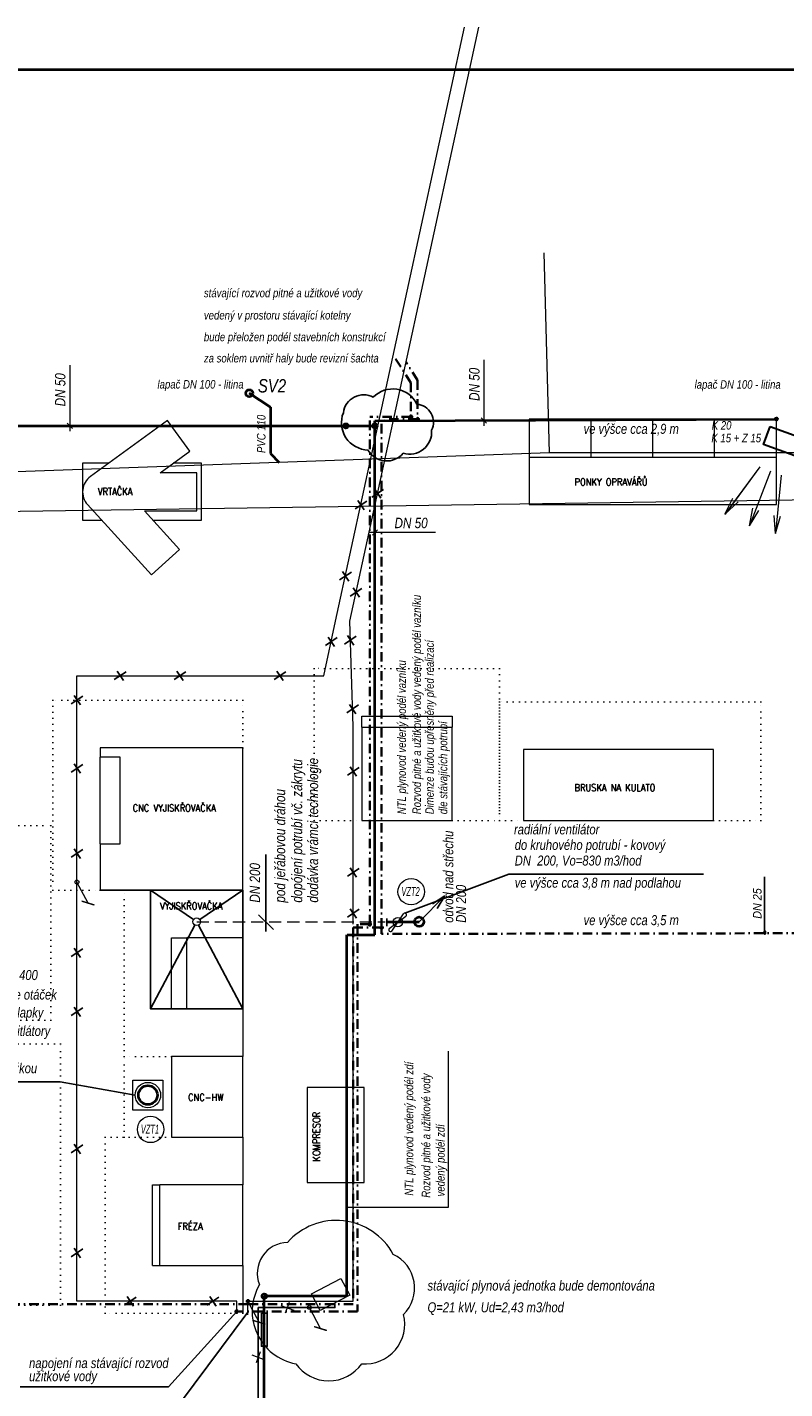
# Model space of a CAD drawing. Header units: millimetres. Extents: x 6491141 to 6692158, y 1846388 to 1929513.
# Tile 15 of 245: x 6530293 to 6546230, y 1900854 to 1929513. Entities that reach past the tile are written whole.
import ezdxf

# ---------------------------------------------------------------- set-up
doc = ezdxf.new("R2010")
doc.units = ezdxf.units.MM
for name, pattern in [('TEČKOVANÁ', [6.35, 0, -6.35]), ('ČERCHOVANÁ', [1, 0.5, -0.25, 0, -0.25]), ('ČÁRKOVANÁX2', [38.1, 25.4, -12.7])]:
    doc.linetypes.add(name, pattern=pattern)
for name, color, linetype, lineweight in [('OST_PlynNtl', 30, '633B', 13), ('OST_VodPitna_Nadz', 150, '616A', 13), ('OST_VodUzitkova_Nadz', 160, '617A', 13), ('plyn_popis', 7, 'Continuous', 18), ('plyn_potrubi', 40, 'PLYN2', 40), ('Robury', 30, 'Continuous', 30), ('VZT', 130, 'Continuous', 18), ('ZTI-DEŠŤOVÁ-KANALIZACE', 210, 'KANALIZACE', 40), ('ZTI-POŽÁRNÍ', 200, 'ČERCHOVANÁ', 35), ('ZTI-SVODY', 31, 'KANALIZACE', 40), ('ZTI-VODA STUDENÁ', 170, 'ČERCHOVANÁ', 35)]:
    doc.layers.add(name, color=color, linetype=linetype, lineweight=lineweight)
for name, color, linetype in [('VZT_POPIS', 7, 'Continuous'), ('ZTI', 7, 'Continuous'), ('ZTI_POPIS', 7, 'Continuous')]:
    doc.layers.add(name, color=color, linetype=linetype)
doc.styles.add('INDRA', font='ariali.ttf')
doc.styles.add('KOTY', font='romans.shx', dxfattribs={"width": 0.85, "height": 50})
doc.styles.add('ROMAND', font='romand.shx', dxfattribs={"width": 0.85})
doc.styles.get("Standard").update_dxf_attribs({"font": 'romans.shx'})
doc.linetypes.add('616A', pattern='A,2,-2,2,-2,2,-6,[145,stn.shx,S=0.1,R=0,X=0,Y=0],-6,2,-2,2,-2', length=30)
doc.linetypes.add('617A', pattern='A,2,-2,2,-2,2,-6,[146,stn.shx,S=0.1,R=0,X=0,Y=0],-6,2,-2,2,-2', length=30)
doc.linetypes.add('633B', pattern='A,5,-2,5,-5.5,[155,stn.shx,S=0.1,R=0,X=0,Y=0],-5.5,5,-2', length=30)
doc.linetypes.add('KANALIZACE', pattern='A,30,-3.5,["C",Standard,S=2.54,R=0,X=-3.81,Y=-1.27],-0.001', length=33.501)
doc.linetypes.add('PLYN2', pattern='A,5,-0.5,["+",Standard,S=1,R=0,X=0,Y=-0.42],-1.2', length=6.7)
doc.dimstyles.new('IN_100', dxfattribs={"dimtxt": 200, "dimasz": 80, "dimexe": 40, "dimexo": 250, "dimgap": 150, "dimtad": 1, "dimdec": 4, "dimrnd": 5, "dimdsep": 46, "dimlunit": 6, "dimtxsty": 'KOTY', "dimblk": 'ARCHTICK', "dimcen": 40, "dimclrd": 256, "dimclrt": 7, "dimadec": 0, "dimazin": 0, "dimtfac": 1, "dimtdec": 4, "dimtmove": 1, "dimatfit": 3, "dimldrblk": 'ARCHTICK', "dimfxl": 500, "dimfxlon": 1, "dimtolj": 1, "dimtzin": 0, "dimlwd": -1, "dimlwe": -1, "dimarcsym": 0})

# ---------------------------------------------------------------- blocks, each defined once
blk = doc.blocks.new('_ArchTick')
at = {"color": 0, "linetype": 'ByBlock', "const_width": 0.15}
blk.add_lwpolyline([(-0.5, -0.5), (0.5, 0.5)], dxfattribs=at)
blk = doc.blocks.new('_DotSmall')
at = {"color": 0, "linetype": 'ByBlock', "const_width": 0.5}
blk.add_lwpolyline([(-0.0625, 0, 1), (0.0625, 0, 1)], format="xyb", close=True, dxfattribs=at)

msp = doc.modelspace()

# ---------------------------------------------------------------- linework, layer by layer
at = {"color": 8, "linetype": 'Continuous', "lineweight": 15}
for p, q in [((6542154.9, 1921265.1), (6540854.9, 1921265.1)), ((6540854.9, 1921265.1), (6540854.9, 1920465.1)), ((6542154.9, 1920465.1), (6542154.9, 1921265.1)), ((6543454.9, 1921265.1), (6542154.9, 1921265.1)), ((6543454.9, 1920465.1), (6543454.9, 1921265.1)), ((6544754.9, 1921265.1), (6543454.9, 1921265.1)), ((6544754.9, 1920465.1), (6544754.9, 1921265.1)), ((6546054.9, 1921265.1), (6544754.9, 1921265.1)), ((6546054.9, 1920465.1), (6546054.9, 1921265.1)), ((6533088.1, 1920133.4), (6533710.9, 1920586.5)), ((6540854.9, 1920465.1), (6546054.9, 1920465.1)), ((6540854.9, 1920465.1), (6540854.9, 1919465.1)), ((6546054.9, 1919465.1), (6546054.9, 1920465.1)), ((6531458.3, 1920333.4), (6531458.3, 1919733.4)), ((6532003.1, 1920333.4), (6531458.3, 1920333.4)), ((6533958.3, 1920333.4), (6533363.1, 1920333.4)), ((6533958.3, 1919133.4), (6533958.3, 1920333.4)), ((6533858.3, 1920133.4), (6533088.1, 1920133.4)), ((6533858.3, 1919333.4), (6533858.3, 1920133.4)), ((6531458.3, 1919733.4), (6531458.3, 1919133.4)), ((6531562.1, 1919464.6), (6532905.9, 1917983.4)), ((6532761.3, 1919333.4), (6533858.3, 1919333.4)), ((6533498.4, 1918520.9), (6532761.3, 1919333.4)), ((6540854.9, 1919465.1), (6546054.9, 1919465.1)), ((6531458.3, 1919133.4), (6531862.6, 1919133.4)), ((6532942.8, 1919133.4), (6533958.3, 1919133.4)), ((6532905.9, 1917983.4), (6533498.4, 1918520.9)), ((6537329.9, 1915012.5), (6539229.9, 1915012.5)), ((6537329.9, 1914776.4), (6537329.9, 1915012.5)), ((6539229.9, 1915012.5), (6539229.9, 1914776.4)), ((6537329.9, 1914776.4), (6537329.9, 1912812.5)), ((6537329.9, 1914776.4), (6539229.9, 1914776.4)), ((6539229.9, 1912812.5), (6539229.9, 1914776.4)), ((6531829.9, 1914347.8), (6531829.9, 1914145.1)), ((6534829.9, 1914347.8), (6531829.9, 1914347.8)), ((6532245.7, 1914145.1), (6531829.9, 1914145.1)), ((6531829.9, 1912327.3), (6531829.9, 1914145.1)), ((6532245.7, 1912327.3), (6532245.7, 1914145.1)), ((6534829.9, 1911347.8), (6534829.9, 1914347.8)), ((6540729.9, 1914312.5), (6540729.9, 1912812.5)), ((6544729.9, 1914312.5), (6540729.9, 1914312.5)), ((6544729.9, 1912812.5), (6544729.9, 1914312.5)), ((6537329.9, 1912812.5), (6539229.9, 1912812.5)), ((6540729.9, 1912812.5), (6544729.9, 1912812.5)), ((6531829.9, 1912327.3), (6531829.9, 1911347.8)), ((6531829.9, 1912327.3), (6532245.7, 1912327.3)), ((6534829.9, 1911347.8), (6534829.9, 1910347.8)), ((6533329.9, 1908847.8), (6533329.9, 1910347.8)), ((6533329.9, 1910347.8), (6533653.3, 1910347.8)), ((6534829.9, 1910347.8), (6533653.3, 1910347.8)), ((6533653.3, 1908847.8), (6533653.3, 1910347.8)), ((6534829.9, 1908847.8), (6534829.9, 1910347.8)), ((6533329.9, 1908847.8), (6533653.3, 1908847.8)), ((6533653.3, 1908847.8), (6534829.9, 1908847.8)), ((6534829.9, 1908847.8), (6534829.9, 1907847.8)), ((6533329.9, 1907847.8), (6533329.9, 1906147.8)), ((6534829.9, 1907847.8), (6533329.9, 1907847.8)), ((6534829.9, 1906147.8), (6534829.9, 1907847.8)), ((6533329.9, 1906147.8), (6534829.9, 1906147.8)), ((6534829.9, 1906147.8), (6534829.9, 1905147.8)), ((6532929.9, 1903447.8), (6532929.9, 1905147.8)), ((6532929.9, 1905147.8), (6533083.3, 1905147.8)), ((6534829.9, 1905147.8), (6533083.3, 1905147.8)), ((6533083.3, 1903447.8), (6533083.3, 1905147.8)), ((6534829.9, 1903447.8), (6534829.9, 1905147.8)), ((6532929.9, 1903447.8), (6533083.3, 1903447.8)), ((6533083.3, 1903447.8), (6534829.9, 1903447.8)), ((6534829.9, 1903447.8), (6534829.9, 1902447.8))]:
    msp.add_line(p, q, dxfattribs=at)
at = {"color": 8, "linetype": 'TEČKOVANÁ', "lineweight": 13, "ltscale": 20}
for p, q in [((6536329.9, 1916012.5), (6536329.9, 1912812.5)), ((6540229.9, 1916012.5), (6536329.9, 1916012.5)), ((6540229.9, 1916012.5), (6540229.9, 1912812.5)), ((6530829.9, 1915347.8), (6530829.9, 1911347.8)), ((6534829.9, 1915347.8), (6530829.9, 1915347.8)), ((6534829.9, 1914347.8), (6534829.9, 1915347.8)), ((6545729.9, 1915312.5), (6540229.9, 1915312.5)), ((6540229.9, 1915312.5), (6540229.9, 1912812.5)), ((6545729.9, 1912812.5), (6545729.9, 1915312.5)), ((6528589.9, 1912712.5), (6530789.9, 1912712.5)), ((6530789.9, 1912712.5), (6530789.9, 1908612.5)), ((6536329.9, 1912812.5), (6537329.9, 1912812.5)), ((6539229.9, 1912812.5), (6540229.9, 1912812.5)), ((6540229.9, 1912812.5), (6540729.9, 1912812.5)), ((6544729.9, 1912812.5), (6545729.9, 1912812.5)), ((6530829.9, 1911347.8), (6531829.9, 1911347.8)), ((6531829.9, 1911347.8), (6534829.9, 1911347.8)), ((6532329.9, 1907847.8), (6532329.9, 1911347.8)), ((6530789.9, 1908612.5), (6528589.9, 1908612.5)), ((6530989.9, 1908112.5), (6528589.9, 1908112.5)), ((6530989.9, 1902612.5), (6530989.9, 1908112.5)), ((6533329.9, 1907847.8), (6532329.9, 1907847.8)), ((6532329.9, 1906147.8), (6532329.9, 1907847.8)), ((6531929.9, 1902447.8), (6531929.9, 1906147.8)), ((6531929.9, 1906147.8), (6533329.9, 1906147.8)), ((6528589.9, 1902612.5), (6530989.9, 1902612.5)), ((6534829.9, 1902447.8), (6531929.9, 1902447.8))]:
    msp.add_line(p, q, dxfattribs=at)
at = {"color": 8}
msp.add_line((6531829.9, 1911347.8), (6534829.9, 1911347.8), dxfattribs=at)
at = {"color": 8, "linetype": 'Continuous', "lineweight": 13, "ltscale": 20}
for p, q in [((6536179.9, 1907192.5), (6536179.9, 1905192.5)), ((6537379.9, 1907192.5), (6536179.9, 1907192.5)), ((6537379.9, 1905192.5), (6537379.9, 1907192.5)), ((6536179.9, 1905192.5), (6537379.9, 1905192.5))]:
    msp.add_line(p, q, dxfattribs=at)
at = {"color": 1, "lineweight": 40, "ltscale": 400}
msp.add_lwpolyline([(6502285.3, 1928624.5), (6596785.3, 1928624.5), (6596785.3, 1884074.5), (6502285.3, 1884074.5)], close=True, dxfattribs=at)
at = {"color": 8, "linetype": 'Continuous', "lineweight": 15}
for points in [[(6533240.3, 1921233.4), (6531623, 1920056.9)], [(6533710.9, 1920586.5), (6533240.3, 1921233.4)]]:
    msp.add_lwpolyline(points, dxfattribs=at)
at = {"ltscale": 400}
msp.add_lwpolyline([(6535220.4, 1902447), (6535340.8, 1902447), (6535340.8, 1901749.6), (6535220.4, 1901749.6)], close=True, dxfattribs=at)
at = {"color": 8, "linetype": 'Continuous', "lineweight": 15}
msp.add_arc((6531858.3, 1919733.4), 400, 126.0341, 222.21627, dxfattribs=at)
at = {"layer": 'OST_PlynNtl', "linetype": 'ByBlock', "ltscale": 50}
msp.add_lwpolyline([(6536271.1, 1902855.3), (6536893.2, 1903176.1), (6537076.6, 1902820.6), (6536454.4, 1902499.8)], close=True, dxfattribs=at)
at = {"layer": 'OST_PlynNtl', "ltscale": 15}
msp.add_circle((6536227.7, 1902563.6), 40, dxfattribs=at)
at = {"layer": 'OST_VodPitna_Nadz', "ltscale": 10}
msp.add_line((6537079.9, 1917012.5), (6539791, 1929512.5), dxfattribs=at)
for points in [[(6537151.5, 1910631.9), (6537151.5, 1914792.2), (6537079.9, 1917012.5)], [(6534936, 1902412.5), (6534936, 1902695.4), (6537151.5, 1902695.4), (6537151.5, 1910560)]]:
    msp.add_lwpolyline(points, dxfattribs=at)
at = {"layer": 'OST_VodUzitkova_Nadz', "ltscale": 10}
msp.add_line((6536779.9, 1917012.5), (6539491, 1929512.5), dxfattribs=at)
msp.add_lwpolyline([(6534699.9, 1902510.6), (6534699.9, 1902695.4), (6531338.1, 1902695.4), (6531338.1, 1915859.6), (6536529.9, 1915859.6), (6536779.9, 1917012.5)], dxfattribs=at)
at = {"layer": 'OST_VodUzitkova_Nadz', "ltscale": 100}
msp.add_circle((6531338.1, 1911519.4), 40, dxfattribs=at)
at = {"layer": 'plyn_popis', "linetype": 'ČÁRKOVANÁX2', "ltscale": 400}
for p, q in [((6539899.9, 1922511.8), (6539899.9, 1921124.8)), ((6531187.9, 1922397.3), (6531187.9, 1921010.3)), ((6531243.4, 1921066.2), (6531132.3, 1921177.2)), ((6539955.4, 1921180.6), (6539844.3, 1921291.7)), ((6538884.5, 1918876.8), (6537497.5, 1918876.8)), ((6537553.4, 1918821.2), (6537664.4, 1918932.3)), ((6539156.4, 1904676.2), (6539156.4, 1907959.8)), ((6537017.8, 1904676.2), (6539156.4, 1904676.2))]:
    msp.add_line(p, q, dxfattribs=at)
at = {"layer": 'plyn_popis', "ltscale": 400}
for p, q in [((6535725.8, 1902451.1), (6535808.1, 1902676.2)), ((6535626.2, 1902609.6), (6535903.5, 1902505.7)), ((6535014.7, 1901568.2), (6535291.9, 1901464.3)), ((6535114.3, 1901409.6), (6535196.6, 1901634.7))]:
    msp.add_line(p, q, dxfattribs=at)
msp.add_lwpolyline([(6535766.4, 1903933.1, 0.5205671), (6535178, 1903045.1, 0.5205671), (6535941.6, 1901381.7, 0.5205671), (6537331, 1901381.7, 0.5205671), (6538207.3, 1902419.8, 0.5205671), (6537994.5, 1903683, 0.5205671), (6535766.4, 1903933.1)], format="xyb", dxfattribs=at)
at = {"layer": 'plyn_potrubi', "ltscale": 400}
for p, q in [((6517742.9, 1921121.7), (6537608.9, 1921121.7)), ((6537608.9, 1921225.4), (6546054.9, 1921265.1)), ((6537608.9, 1910409.1), (6537608.9, 1921225.4)), ((6537017.8, 1902802.9), (6537017.8, 1910409.1)), ((6537024.6, 1910409.1), (6537608.9, 1910409.1)), ((6535280.6, 1898965.5), (6535280.6, 1902802.9)), ((6537017.8, 1902802.9), (6535280.6, 1902802.9))]:
    msp.add_line(p, q, dxfattribs=at)
at = {"layer": 'plyn_potrubi', "lineweight": 25, "ltscale": 400}
msp.add_line((6535153.3, 1902412.5), (6535153.3, 1898965.5), dxfattribs=at)
msp.add_lwpolyline([(6535153.3, 1902412.5), (6535153.3, 1902563.6), (6536765.5, 1902563.6), (6536765.5, 1902660.2)], dxfattribs=at)
at = {"layer": 'plyn_potrubi', "ltscale": 400}
for centre in [(6536996.8, 1921121.7), (6537608.9, 1921121.7), (6535280.6, 1902802.9)]:
    msp.add_circle(centre, 45.8, dxfattribs=at)
at = {"layer": 'plyn_potrubi', "ltscale": 200}
msp.add_circle((6546052.7, 1921265.1), 25, dxfattribs=at)
at = {"layer": 'Robury', "lineweight": 18, "ltscale": 200}
for p, q in [((6545704.2, 1920256.2), (6544972.6, 1919263.7)), ((6545704.3, 1920256.4), (6544972.7, 1919263.9)), ((6545928.5, 1920170.9), (6545489, 1919018.9)), ((6545928.4, 1920170.7), (6545489, 1919018.7)), ((6546152.6, 1920085.2), (6546037.3, 1918857.6)), ((6546152.7, 1920085.4), (6546037.4, 1918857.8)), ((6544972.6, 1919263.7), (6545137, 1919602.1)), ((6544972.6, 1919263.7), (6545247.3, 1919520.9)), ((6545489, 1919018.7), (6545556.9, 1919388.8)), ((6545489, 1919018.7), (6545684.8, 1919340)), ((6546037.4, 1918857.9), (6546003.9, 1919232.7)), ((6546037.3, 1918857.6), (6546140.1, 1919219.5))]:
    msp.add_line(p, q, dxfattribs=at)
at = {"layer": 'Robury', "linetype": 'ByBlock', "ltscale": 50}
msp.add_lwpolyline([(6545921.9, 1921107.6), (6546580.3, 1920870), (6546444.6, 1920493.7), (6545786.1, 1920731.4)], close=True, dxfattribs=at)
at = {"layer": 'VZT', "ltscale": 400}
for p, q in [((6537909.7, 1910541.4), (6538260, 1910800.5)), ((6537964, 1910489.1), (6538209.1, 1910849.4))]:
    msp.add_line(p, q, dxfattribs=at)
at = {"layer": 'VZT', "linetype": 'ČÁRKOVANÁX2', "ltscale": 10}
msp.add_line((6533858.8, 1910684.6), (6537826.2, 1910684.6), dxfattribs=at)
at = {"layer": 'VZT', "lineweight": 40, "ltscale": 400}
msp.add_line((6537860, 1910684.6), (6538536.6, 1910684.6), dxfattribs=at)
at = {"layer": 'VZT', "ltscale": 400}
msp.add_lwpolyline([(6532516.1, 1907350.5), (6533146.1, 1907350.5), (6533146.1, 1906720.5), (6532516.1, 1906720.5)], close=True, dxfattribs=at)
at = {"layer": 'VZT', "lineweight": 18, "ltscale": 400}
for centre in [(6538370.6, 1911316.3), (6532888.2, 1906312.3)]:
    msp.add_circle(centre, 277.9, dxfattribs=at)
at = {"layer": 'VZT', "ltscale": 400}
for centre, radius in [((6533858.8, 1910684.6), 80), ((6538090.6, 1910675.2), 100.3), ((6532831.1, 1907035.5), 267.5)]:
    msp.add_circle(centre, radius, dxfattribs=at)
at = {"layer": 'VZT', "lineweight": 40, "ltscale": 400}
for centre, radius in [((6538536.6, 1910684.6), 100), ((6532831.1, 1907035.5), 200)]:
    msp.add_circle(centre, radius, dxfattribs=at)
at = {"layer": 'VZT', "ltscale": 400}
for centre, radius, start, end in [((6538237.6, 1910828.1), 35.6, 309.13643, 143.11984), ((6537934.5, 1910512.8), 37.9, 131.03893, 321.21734)]:
    msp.add_arc(centre, radius, start, end, dxfattribs=at)
at = {"layer": 'VZT_POPIS', "color": 7, "ltscale": 80}
for p, q in [((6535313.9, 1912100.1), (6535313.9, 1910478.1)), ((6535157.6, 1910827.9), (6535470.2, 1910522.5))]:
    msp.add_line(p, q, dxfattribs=at)
at = {"layer": 'VZT_POPIS', "ltscale": 400}
for p, q in [((6540421.8, 1911683), (6538237.6, 1910863.6)), ((6540421.8, 1911683), (6544518.3, 1911683)), ((6532887.7, 1911347.8), (6533792.8, 1910729.7)), ((6533924.9, 1910729.7), (6534829.9, 1911347.8)), ((6538536.6, 1910684.6), (6539081.7, 1911229.7)), ((6539081.7, 1911229.7), (6538819.6, 1911062.3)), ((6539081.7, 1911229.7), (6538916.8, 1910966.1)), ((6537860, 1910591.8), (6537860, 1910749.4)), ((6533821.4, 1910613.9), (6532887.7, 1908847.8)), ((6533896.2, 1910613.9), (6534829.9, 1908847.8)), ((6526889.6, 1907312.1), (6530986, 1907312.1)), ((6530986, 1907312.1), (6532563.6, 1907035.5))]:
    msp.add_line(p, q, dxfattribs=at)
msp.add_lwpolyline([(6532887.7, 1911347.8), (6534829.9, 1911347.8), (6534829.9, 1908847.8), (6532887.7, 1908847.8)], close=True, dxfattribs=at)
at = {"layer": 'ZTI', "ltscale": 200}
msp.add_line((6545806.2, 1910506.9), (6545806.3, 1911627.5), dxfattribs=at)
at = {"layer": 'ZTI-DEŠŤOVÁ-KANALIZACE', "lineweight": 18, "ltscale": 50}
for p, q in [((6541279.7, 1920554.6), (6541167.6, 1924765)), ((6541279.7, 1920554.6), (6504776.2, 1919245.3)), ((6573097, 1920544.8), (6541279.7, 1920554.6))]:
    msp.add_line(p, q, dxfattribs=at)
at = {"layer": 'ZTI-DEŠŤOVÁ-KANALIZACE', "ltscale": 400}
for p, q in [((6534964.9, 1921807.5), (6535413.5, 1921514.3)), ((6535413.5, 1920541.3), (6535594.8, 1920350.7))]:
    msp.add_line(p, q, dxfattribs=at)
at = {"layer": 'ZTI-DEŠŤOVÁ-KANALIZACE', "ltscale": 50}
msp.add_line((6535413.5, 1921514.3), (6535413.5, 1920541.3), dxfattribs=at)
at = {"layer": 'ZTI-DEŠŤOVÁ-KANALIZACE', "ltscale": 400}
msp.add_circle((6534964.9, 1921807.5), 75, dxfattribs=at)
at = {"layer": 'ZTI-POŽÁRNÍ', "ltscale": 400}
for p, q in [((6537747.4, 1910560), (6537747.4, 1921261.2)), ((6538505.7, 1921261.2), (6537747.4, 1921261.2)), ((6537151.5, 1910560), (6537747.4, 1910560)), ((6537151.5, 1910560), (6537151.5, 1902634.6)), ((6537747.4, 1910560), (6537747.6, 1910429.2)), ((6550181.8, 1910447), (6537747.6, 1910429.2)), ((6534936, 1902634.6), (6534936, 1902695.4)), ((6534936, 1902634.6), (6526362, 1902634.6)), ((6537151.5, 1902634.6), (6534936, 1902634.6))]:
    msp.add_line(p, q, dxfattribs=at)
for centre, radius in [((6537747.4, 1910560), 26.4), ((6534936, 1902695.4), 26.1)]:
    msp.add_circle(centre, radius, dxfattribs=at)
at = {"layer": 'ZTI-SVODY', "lineweight": 18, "ltscale": 50}
msp.add_line((6573097, 1919945.5), (6516745.2, 1919125.1), dxfattribs=at)
at = {"layer": 'ZTI-VODA STUDENÁ', "color": 141, "ltscale": 400}
for p, q in [((6538365, 1922027.7), (6537993.9, 1922609.9)), ((6538365, 1922027.7), (6538365, 1921313.6)), ((6537497.5, 1910630.7), (6537497.5, 1921313.6)), ((6538365, 1921313.6), (6537497.5, 1921313.6)), ((6537497.5, 1910630.7), (6537240.2, 1910630.7)), ((6537240.2, 1910630.7), (6537240.2, 1902481.6)), ((6537240.2, 1902481.6), (6534699.9, 1902481.6))]:
    msp.add_line(p, q, dxfattribs=at)
at = {"layer": 'ZTI-VODA STUDENÁ', "ltscale": 400}
for q in [(6538262, 1922462.8), (6538505.7, 1921261.2)]:
    msp.add_line((6538505.7, 1922080.7), q, dxfattribs=at)
at = {"layer": 'ZTI-VODA STUDENÁ', "color": 141, "ltscale": 400}
for centre, radius in [((6538365, 1921314.5), 26.4), ((6537497.5, 1910630.7), 26.4), ((6534699.9, 1902481.6), 26.1)]:
    msp.add_circle(centre, radius, dxfattribs=at)
at = {"layer": 'ZTI-VODA STUDENÁ', "ltscale": 400}
msp.add_circle((6538505.7, 1921261.2), 26.4, dxfattribs=at)
at = {"layer": 'ZTI_POPIS', "ltscale": 400}
for p, q in [((6537786.9, 1919784.9), (6537540.1, 1919621.4)), ((6537598.7, 1919798.2), (6537732.7, 1919599.5)), ((6537436.5, 1919537.2), (6537189.7, 1919373.6)), ((6537248.3, 1919550.5), (6537382.3, 1919351.7)), ((6537112, 1918041.1), (6536865.2, 1917877.5)), ((6536923.9, 1918054.4), (6537057.9, 1917855.6)), ((6537335, 1917701.2), (6537088.1, 1917537.6)), ((6537146.8, 1917714.5), (6537280.8, 1917515.8)), ((6536813.4, 1916664.1), (6536566.6, 1916500.6)), ((6536625.2, 1916677.4), (6536759.2, 1916478.7)), ((6537216.2, 1916693.5), (6536969.4, 1916530)), ((6537028.1, 1916706.8), (6537162.1, 1916508.1)), ((6532370.8, 1915944), (6532124, 1915780.4)), ((6532182.6, 1915957.3), (6532316.6, 1915758.6)), ((6533628.2, 1915944), (6533381.4, 1915780.4)), ((6533440, 1915957.3), (6533574, 1915758.6)), ((6535734, 1915944), (6535487.2, 1915780.4)), ((6535545.8, 1915957.3), (6535679.8, 1915758.6)), ((6531465.4, 1915432.2), (6531218.6, 1915268.6)), ((6531277.2, 1915445.4), (6531411.3, 1915246.7)), ((6537262.9, 1915246.7), (6537016.1, 1915083.2)), ((6537074.7, 1915260), (6537208.7, 1915061.3)), ((6531465.4, 1913996.9), (6531218.6, 1913833.3)), ((6531277.2, 1914010.2), (6531411.3, 1913811.5)), ((6537274.9, 1913930.4), (6537028.1, 1913766.8)), ((6537086.7, 1913943.7), (6537220.7, 1913744.9)), ((6531465.4, 1912203.7), (6531218.6, 1912040.1)), ((6531277.2, 1912216.9), (6531411.3, 1912018.2)), ((6537274.9, 1911806.2), (6537028.1, 1911642.6)), ((6537086.7, 1911819.4), (6537220.7, 1911620.7)), ((6537274.9, 1910945.7), (6537028.1, 1910782.1)), ((6537086.7, 1910959), (6537220.7, 1910760.3)), ((6531277.2, 1910128.4), (6531411.3, 1909929.6)), ((6531465.4, 1910115.1), (6531218.6, 1909951.5)), ((6531465.4, 1908875), (6531218.6, 1908711.4)), ((6531277.2, 1908888.2), (6531411.3, 1908689.5)), ((6531465.4, 1905986.4), (6531218.6, 1905822.9)), ((6531277.2, 1905999.7), (6531411.3, 1905801)), ((6531465.4, 1903797.7), (6531218.6, 1903634.1)), ((6531277.2, 1903811), (6531411.3, 1903612.3)), ((6532584.4, 1902779.8), (6532337.6, 1902616.2)), ((6532396.2, 1902793.1), (6532530.2, 1902594.4)), ((6534320, 1902779.8), (6534073.1, 1902616.2)), ((6534131.8, 1902793.1), (6534265.8, 1902594.4)), ((6534936, 1902462.5), (6533219.2, 1900166.9)), ((6533262.3, 1900893.1), (6534699.9, 1902481.6)), ((6530144.8, 1900893.1), (6533262.3, 1900893.1))]:
    msp.add_line(p, q, dxfattribs=at)
msp.add_lwpolyline([(6537573.8, 1921726.9, 0.5205671), (6536943.3, 1921398.9, 0.5205671), (6537461.5, 1920613.6, 0.5205671), (6538204.3, 1920544.6, 0.5205671), (6538800.2, 1921027.9, 0.5205671), (6538489.3, 1921580.2, 0.5205671), (6537573.8, 1921726.9)], format="xyb", dxfattribs=at)

# ---------------------------------------------------------------- block references
at = {"layer": 'ZTI', "ltscale": 200, "xscale": 300, "yscale": 599.9999999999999, "zscale": 300, "rotation": 179.9999999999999}
msp.add_blockref('_DotSmall', (6545808, 1910459.4), dxfattribs=at)

# ---------------------------------------------------------------- texts
at = {"color": 8, "char_height": 150, "attachment_point": 7, "style": 'ROMAND'}
for s, insert, width in [('{\\C0;PONKY OPRAVÁŘŮ}', (6541808.5, 1919864.3), 4736.408), ('{\\C0;VRTAČKA}', (6531778, 1919664.4), 4736.408), ('{\\C0;BRUSKA NA KULATO}', (6541807.9, 1913429), 2166.052)]:
    msp.add_mtext(s, dxfattribs=dict(at, insert=insert, width=width))
at = {"color": 8, "linetype": 'Continuous', "lineweight": 15, "char_height": 150, "attachment_point": 7, "style": 'ROMAND'}
for s, insert, width in [('{\\C0;CNC VYJISKŘOVAČKA}', (6532511.3, 1913002.5), 2957.17), ('{\\C0;VYJISKŘOVAČKA}', (6533086, 1910940.7), 2957.17), ('{\\C0;CNC-HW}', (6533677.9, 1906913.3), 371.857), ('{\\C0;FRÉZA}', (6533459.2, 1904198.5), 578.286)]:
    msp.add_mtext(s, dxfattribs=dict(at, insert=insert, width=width))
at = {"color": 8, "insert": (6536452.9, 1905639.8), "char_height": 150, "width": 1124.714, "attachment_point": 7, "rotation": 90, "style": 'ROMAND'}
msp.add_mtext('{\\C0;KOMPRESOR}', dxfattribs=at)
at = {"layer": 'plyn_popis', "ltscale": 400, "style": 'INDRA', "width": 0.8}
for s, height, rotation, p in [('ve výšce cca 2,9 m', 210.935, 0.00002, (6541997.5, 1920953.7)), ('K 20', 180, 0.00002, (6544694.5, 1921042.8)), ('K 15 + Z 15', 180, 0.00002, (6544686.2, 1920775.5)), ('NTL plynovod vedený podél vazníku', 180, 90.00002, (6538259.2, 1912947.4)), ('ve výšce cca 3,5 m', 210.935, 0.00002, (6541997.5, 1910612.2)), ('NTL plynovod vedený podél zdí', 180, 90.00002, (6538414.1, 1904919.1)), ('stávající plynová jednotka bude demontována', 210.935, 0.00002, (6538714.4, 1902921)), ('Q=21 kW, Ud=2,43 m3/hod', 210.935, 0.00002, (6538714.4, 1902463.3))]:
    msp.add_text(s, height=height, rotation=rotation, dxfattribs=at).set_placement(p)
at = {"layer": 'VZT', "lineweight": 18, "ltscale": 400, "style": 'INDRA', "width": 0.6}
for s, p in [('VZT2', (6538164.7, 1911226.4)), ('VZT1', (6532682.2, 1906222.4))]:
    msp.add_text(s, height=187.5, dxfattribs=at).set_placement(p)
at = {"layer": 'VZT_POPIS', "linetype": 'ByBlock', "style": 'INDRA', "width": 0.8}
for s, p in [('dopójení potrubí vč. zákrytu', (6536076.7, 1911086.2)), ('dodávka vrámci technologie', (6536412.7, 1911086.2)), ('pod jeřábovou dráhou', (6535719.4, 1911086.2)), ('DN 200', (6535191.8, 1911086.2))]:
    msp.add_text(s, height=220, rotation=90, dxfattribs=at).set_placement(p)
at = {"layer": 'VZT_POPIS', "ltscale": 400, "style": 'INDRA', "width": 0.8}
for s, height, rotation, p in [('odvod nad střechu', 210.935, 90.00002, (6539256.5, 1910663.1)), ('radiální ventilátor', 210.935, 0.00002, (6540534.3, 1912522.6)), ('do kruhového potrubí - kovový', 210.935, 0.00002, (6540549.2, 1912196.3)), ('DN  200, Vo=830 m3/hod', 210.935, 0.00002, (6540549.2, 1911866.5)), ('ve výšce cca 3,8 m nad podlahou', 210.935, 0.00002, (6540549.2, 1911400)), ('DN 200', 210.94, 90.00002, (6539525.3, 1910663.1)), ('střešní ventilátor odvodní DN 400', 210.935, 0.00002, (6527016.9, 1909456.9)), ('Vo=3700 m3/hod vč. regulace otáček', 210.935, 0.00002, (6527016.9, 1909045.5)), ('adaptér pro připojení zpětní klapky ', 210.935, 0.00002, (6527016.9, 1908667.7)), ('montážní rám pro střešní venitlátory', 210.935, 0.00002, (6527016.9, 1908279.8)), ('sací dýza vsuvná s ochr. mřížkou', 210.935, 0.00002, (6527016.9, 1907495.6))]:
    msp.add_text(s, height=height, rotation=rotation, dxfattribs=at).set_placement(p)
at = {"layer": 'ZTI-DEŠŤOVÁ-KANALIZACE', "ltscale": 400, "style": 'INDRA', "width": 0.8}
msp.add_text('SV2', height=281.25, rotation=0.00002, dxfattribs=at).set_placement((6535145.1, 1921824.6))
at = {"layer": 'ZTI-POŽÁRNÍ', "ltscale": 400, "style": 'INDRA', "width": 0.9}
msp.add_text('DN 25', height=180, rotation=90, dxfattribs=at).set_placement((6545741.2, 1910747))
at = {"layer": 'ZTI_POPIS', "ltscale": 400, "style": 'INDRA', "width": 0.8}
for s, height, rotation, p in [('stávající rozvod pitné a užitkové vody', 180, 0.00002, (6534009.2, 1923828.6)), ('vedený v prostoru stávající kotelny ', 180, 0.00002, (6534009.2, 1923360.3)), ('bude přeložen podél stavebních konstrukcí', 180, 0.00002, (6534009.2, 1922902.5)), ('za soklem uvnitř haly bude revizní šachta', 180, 0.00002, (6534009.2, 1922456.5)), ('Rozvod pitné a užitkové vody vedený podél vazníku', 180, 90.00002, (6538576.8, 1912947.4)), ('Dimenze budou upřesněny před realizací', 180, 90.00002, (6538846.2, 1912947.4)), ('dle stávajících potrubí', 180, 90.00002, (6539129.9, 1912947.4)), ('Rozvod pitné a užitkové vody ', 180, 90.00002, (6538772.5, 1904874.7)), ('vedený podél zdí', 180, 90.00002, (6539074.7, 1904901.7)), ('napojení na stávající rozvod', 210.935, 0.00002, (6530331.4, 1901289.3)), ('užitkové vody', 210.935, 0.00002, (6530331.4, 1901013.4))]:
    msp.add_text(s, height=height, rotation=rotation, dxfattribs=at).set_placement(p)
at = {"layer": 'ZTI_POPIS', "linetype": 'ByBlock', "style": 'INDRA', "width": 0.8}
for p in [(6531096.3, 1921532.7), (6539808.3, 1921647.1)]:
    msp.add_text('DN 50', height=220, rotation=90, dxfattribs=at).set_placement(p)
at = {"layer": 'ZTI_POPIS', "linetype": 'Continuous', "style": 'INDRA', "width": 0.8}
for p in [(6533033.3, 1921906.9), (6544333.4, 1921902.7)]:
    msp.add_text('lapač DN 100 - litina', height=180, dxfattribs=at).set_placement(p)
msp.add_text('PVC 110', height=180, rotation=90, dxfattribs=at).set_placement((6535305.1, 1920550.1))
at = {"layer": 'ZTI_POPIS', "linetype": 'ByBlock', "style": 'INDRA', "width": 0.8}
msp.add_text('DN 50', height=220, dxfattribs=at).set_placement((6538019.9, 1918968.3))

# ---------------------------------------------------------------- leaders
at = {"layer": 'OST_PlynNtl', "ltscale": 15}
msp.add_leader([(6536461.8, 1902121.2), (6536227.7, 1902563.6)], dimstyle='IN_100', override={"dimasz": 200, "dimgap": 150, "dimtad": 0}, dxfattribs=at)
at = {"layer": 'OST_VodPitna_Nadz', "ltscale": 100}
msp.add_leader([(6535170.1, 1902253), (6534936, 1902695.4)], dimstyle='IN_100', override={"dimasz": 200, "dimgap": 150, "dimtad": 0}, dxfattribs=at)
at = {"layer": 'OST_VodUzitkova_Nadz', "ltscale": 100}
msp.add_leader([(6531572.2, 1911076.9), (6531338.1, 1911519.4)], dimstyle='IN_100', override={"dimasz": 200, "dimgap": 150, "dimtad": 0}, dxfattribs=at)

doc.saveas('drawing.dxf')
